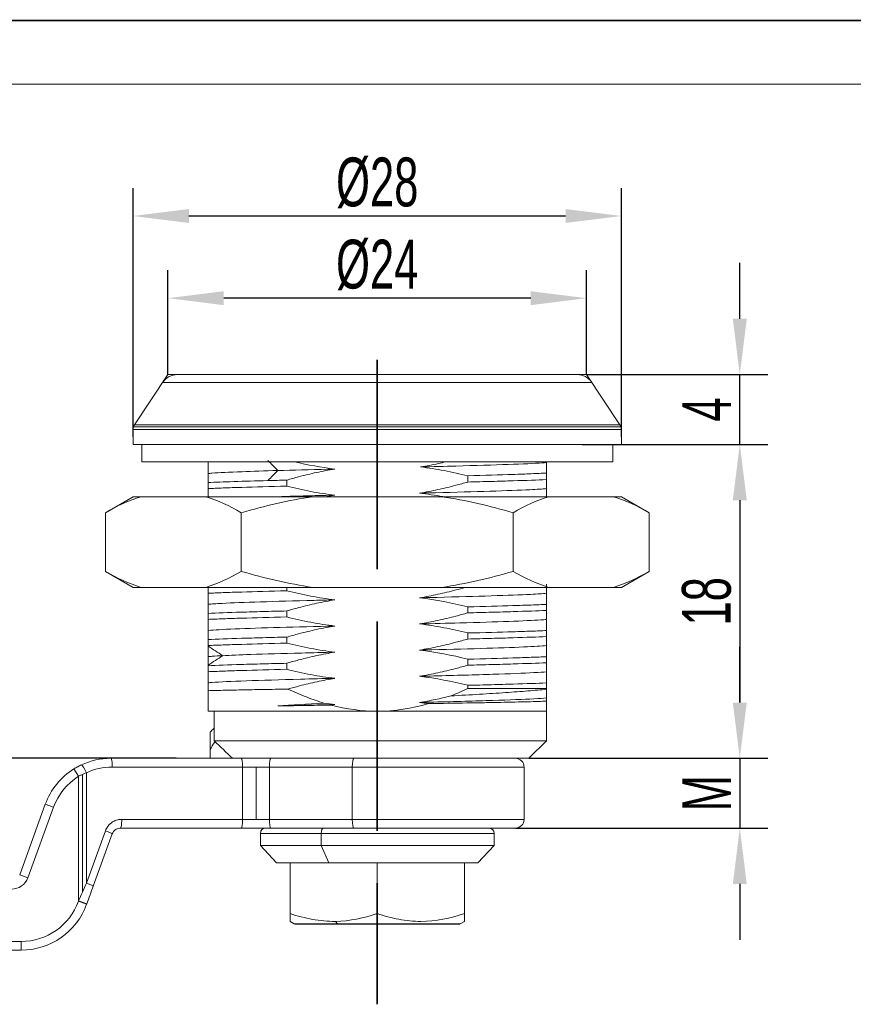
# Model space of a CAD drawing. Header units: inches. Extents: x 84745 to 84962, y 78106 to 78260.
# Tile 3 of 5: x 84800 to 84848, y 78203 to 78260. Entities that reach past the tile are written whole.
import ezdxf

# ---------------------------------------------------------------- set-up
doc = ezdxf.new("R2010")
doc.units = ezdxf.units.IN
doc.linetypes.add('ACAD_ISO02W100', pattern=[15, 12, -3])
for name, color, linetype, lineweight in [('1', 7, 'Continuous', 18), ('实线层', 7, 'Continuous', 25), ('尺寸线层', 3, 'Continuous', 18), ('粗实线层', 7, 'Continuous', 35)]:
    doc.layers.add(name, color=color, linetype=linetype, lineweight=lineweight)
doc.styles.add('标准', font='txt', dxfattribs={"width": 0.667})
doc.dimstyles.new('标准', dxfattribs={"dimscale": 0.8, "dimtxt": 3.5, "dimasz": 4, "dimexe": 2, "dimexo": 0, "dimtad": 1, "dimdec": 1, "dimdsep": 46, "dimtxsty": '标准', "dimblk": '_CAXARROW', "dimcen": 0, "dimdle": 8, "dimazin": 2, "dimtfac": 0.707107, "dimtmove": 0, "dimatfit": 3, "dimfxl": 1, "dimtolj": 1, "dimarcsym": 1})

# ---------------------------------------------------------------- blocks, each defined once
blk = doc.blocks.new('_CAXARROW')
blk.add_hatch(color=0).paths.add_polyline_path([(0, 0), (-1, 0.125), (-1, -0.125)], flags=0)
blk = doc.blocks.new('*D15')
at = {"layer": 'Defpoints', "color": 0, "transparency": 16777216}
for p in [(84834.988, 78248.616), (84806.988, 78235.949), (84834.988, 78235.949)]:
    blk.add_point(p, dxfattribs=at)
at = {"layer": '尺寸线层', "color": 0, "linetype": 'Continuous', "lineweight": -2, "transparency": 16777216}
for p, q in [((84806.988, 78235.949), (84806.988, 78250.216)), ((84834.988, 78235.949), (84834.988, 78250.216)), ((84810.188, 78248.616), (84831.788, 78248.616))]:
    blk.add_line(p, q, dxfattribs=at)
at = {"layer": '尺寸线层', "color": 0, "lineweight": -2, "transparency": 16777216, "xscale": 3.2, "yscale": 3.2, "zscale": 3.2, "rotation": 180}
blk.add_blockref('_CAXARROW', (84806.988, 78248.616), dxfattribs=at)
at = {"layer": '尺寸线层', "color": 0, "lineweight": -2, "transparency": 16777216, "xscale": 3.2, "yscale": 3.2, "zscale": 3.2}
blk.add_blockref('_CAXARROW', (84834.988, 78248.616), dxfattribs=at)
at = {"layer": '尺寸线层', "color": 0, "transparency": 16777216, "insert": (84820.988, 78250.516), "char_height": 2.8, "width": 8.83928, "attachment_point": 5, "style": '标准'}
blk.add_mtext('\\A1;%%C28', dxfattribs=at)
blk = doc.blocks.new('*D16')
at = {"layer": 'Defpoints', "color": 0, "transparency": 16777216}
for p in [(84808.988, 78243.905), (84808.988, 78239.525), (84832.988, 78239.525)]:
    blk.add_point(p, dxfattribs=at)
at = {"layer": '尺寸线层', "color": 0, "linetype": 'Continuous', "lineweight": -2, "transparency": 16777216}
for p, q in [((84808.988, 78239.525), (84808.988, 78245.505)), ((84832.988, 78239.525), (84832.988, 78245.505)), ((84829.788, 78243.905), (84812.188, 78243.905))]:
    blk.add_line(p, q, dxfattribs=at)
at = {"layer": '尺寸线层', "color": 0, "lineweight": -2, "transparency": 16777216, "xscale": 3.2, "yscale": 3.2, "zscale": 3.2, "rotation": 180}
blk.add_blockref('_CAXARROW', (84808.988, 78243.905), dxfattribs=at)
at = {"layer": '尺寸线层', "color": 0, "lineweight": -2, "transparency": 16777216, "xscale": 3.2, "yscale": 3.2, "zscale": 3.2}
blk.add_blockref('_CAXARROW', (84832.988, 78243.905), dxfattribs=at)
at = {"layer": '尺寸线层', "color": 0, "transparency": 16777216, "insert": (84820.988, 78245.805), "char_height": 2.8, "width": 8.96448, "attachment_point": 5, "style": '标准'}
blk.add_mtext('\\A1;%%C24', dxfattribs=at)
blk = doc.blocks.new('*D17')
at = {"color": 0, "linetype": 'Continuous', "lineweight": -2, "transparency": 16777216}
for p, q in [((84832.732, 78235.525), (84843.377, 78235.525)), ((84841.777, 78232.325), (84841.777, 78220.725)), ((84829.688, 78217.525), (84843.377, 78217.525))]:
    blk.add_line(p, q, dxfattribs=at)
at = {"layer": 'Defpoints', "color": 0, "transparency": 16777216}
for p in [(84832.732, 78235.525), (84829.688, 78217.525), (84841.777, 78217.525)]:
    blk.add_point(p, dxfattribs=at)
at = {"color": 0, "lineweight": -2, "transparency": 16777216, "xscale": 3.2, "yscale": 3.2, "zscale": 3.2}
for p, rotation in [((84841.777, 78235.525), 90), ((84841.777, 78217.525), 270)]:
    blk.add_blockref('_CAXARROW', p, dxfattribs=dict(at, rotation=rotation))
at = {"color": 0, "transparency": 16777216, "insert": (84839.877, 78226.525), "char_height": 2.8, "width": 5.6, "attachment_point": 5, "rotation": 90, "style": '标准'}
blk.add_mtext('\\A1;18', dxfattribs=at)
blk = doc.blocks.new('*D13')
at = {"color": 0, "linetype": 'Continuous', "lineweight": -2, "transparency": 16777216}
for p, q in [((84796.477, 78220.725), (84796.477, 78223.925)), ((84809.452, 78217.525), (84794.877, 78217.525)), ((84796.477, 78217.525), (84796.477, 78210.525)), ((84799.121, 78210.525), (84794.877, 78210.525)), ((84796.477, 78207.325), (84796.477, 78204.125))]:
    blk.add_line(p, q, dxfattribs=at)
at = {"layer": 'Defpoints', "color": 0, "transparency": 16777216}
for p in [(84809.452, 78217.525), (84796.477, 78210.525), (84799.121, 78210.525)]:
    blk.add_point(p, dxfattribs=at)
at = {"color": 0, "lineweight": -2, "transparency": 16777216, "xscale": 3.2, "yscale": 3.2, "zscale": 3.2}
for p, rotation in [((84796.477, 78217.525), 270), ((84796.477, 78210.525), 90)]:
    blk.add_blockref('_CAXARROW', p, dxfattribs=dict(at, rotation=rotation))
at = {"color": 0, "transparency": 16777216, "insert": (84794.577, 78214.025), "char_height": 2.8, "width": 5.47486, "attachment_point": 5, "rotation": 90, "style": '标准'}
blk.add_mtext('\\A1;BH', dxfattribs=at)
blk = doc.blocks.new('*D14')
at = {"color": 0, "linetype": 'Continuous', "lineweight": -2, "transparency": 16777216}
for p, q in [((84841.777, 78220.725), (84841.777, 78223.925)), ((84829.688, 78217.525), (84843.377, 78217.525)), ((84841.777, 78217.525), (84841.777, 78213.525)), ((84828.913, 78213.525), (84843.377, 78213.525)), ((84841.777, 78210.325), (84841.777, 78207.125))]:
    blk.add_line(p, q, dxfattribs=at)
at = {"layer": 'Defpoints', "color": 0, "transparency": 16777216}
for p in [(84829.688, 78217.525), (84828.913, 78213.525), (84841.777, 78213.525)]:
    blk.add_point(p, dxfattribs=at)
at = {"color": 0, "lineweight": -2, "transparency": 16777216, "xscale": 3.2, "yscale": 3.2, "zscale": 3.2}
for p, rotation in [((84841.777, 78217.525), 270), ((84841.777, 78213.525), 90)]:
    blk.add_blockref('_CAXARROW', p, dxfattribs=dict(at, rotation=rotation))
at = {"color": 0, "transparency": 16777216, "insert": (84839.877, 78215.525), "char_height": 2.8, "width": 5.47486, "attachment_point": 5, "rotation": 90, "style": '标准'}
blk.add_mtext('\\A1;M', dxfattribs=at)
blk = doc.blocks.new('*D9')
at = {"color": 0, "linetype": 'Continuous', "lineweight": -2, "transparency": 16777216}
for p, q in [((84841.777, 78242.725), (84841.777, 78245.925)), ((84832.988, 78239.525), (84843.377, 78239.525)), ((84841.777, 78235.525), (84841.777, 78239.525)), ((84834.988, 78235.525), (84843.377, 78235.525)), ((84841.777, 78232.325), (84841.777, 78229.125))]:
    blk.add_line(p, q, dxfattribs=at)
at = {"layer": 'Defpoints', "color": 0, "transparency": 16777216}
for p in [(84832.988, 78239.525), (84841.777, 78239.525), (84834.988, 78235.525)]:
    blk.add_point(p, dxfattribs=at)
at = {"color": 0, "lineweight": -2, "transparency": 16777216, "xscale": 3.2, "yscale": 3.2, "zscale": 3.2}
for p, rotation in [((84841.777, 78239.525), 270), ((84841.777, 78235.525), 90)]:
    blk.add_blockref('_CAXARROW', p, dxfattribs=dict(at, rotation=rotation))
at = {"color": 0, "transparency": 16777216, "insert": (84839.877, 78237.525), "char_height": 2.8, "width": 5.53743, "attachment_point": 5, "rotation": 90, "style": '标准'}
blk.add_mtext('\\A1;4', dxfattribs=at)

msp = doc.modelspace()

# ---------------------------------------------------------------- linework, layer by layer
at = {"color": 7, "linetype": 'Continuous', "lineweight": 13}
msp.add_lwpolyline([(84744.76, 78259.823, 0.095, 0.095, 0), (84961.872, 78259.823, 0.095, 0.095, 0)], format="xyseb", dxfattribs=at)
at = {"layer": '1', "linetype": 'Continuous'}
for p, q in [((84808.988, 78239.525), (84807.072, 78236.651)), ((84808.988, 78239.525), (84832.988, 78239.525)), ((84832.988, 78239.525), (84834.904, 78236.651)), ((84806.988, 78236.374), (84806.988, 78235.525)), ((84834.988, 78236.374), (84834.988, 78235.525)), ((84834.988, 78235.525), (84806.988, 78235.525)), ((84807.488, 78235.525), (84807.488, 78234.525)), ((84834.488, 78235.525), (84834.488, 78234.525)), ((84834.488, 78234.525), (84807.488, 78234.525)), ((84811.288, 78234.525), (84811.288, 78234.49)), ((84811.288, 78234.49), (84811.288, 78233.854)), ((84830.688, 78234.48), (84830.688, 78233.88)), ((84811.288, 78233.854), (84811.288, 78233.335)), ((84815.801, 78233.476), (84815.801, 78233.13)), ((84826.176, 78233.722), (84826.176, 78233.365)), ((84830.688, 78233.88), (84830.688, 78233.505)), ((84830.688, 78233.505), (84830.688, 78232.987)), ((84811.288, 78233.335), (84811.288, 78232.99)), ((84811.288, 78232.99), (84811.288, 78232.518)), ((84830.688, 78232.986), (84830.688, 78232.537)), ((84806.988, 78232.525), (84805.4, 78231.608)), ((84806.988, 78232.525), (84807.443, 78232.525)), ((84811.151, 78232.525), (84807.443, 78232.525)), ((84811.151, 78232.525), (84817.28, 78232.525)), ((84824.696, 78232.525), (84817.28, 78232.525)), ((84824.696, 78232.525), (84830.826, 78232.525)), ((84834.534, 78232.525), (84830.826, 78232.525)), ((84834.988, 78232.525), (84834.534, 78232.525)), ((84836.577, 78231.608), (84834.988, 78232.525)), ((84805.4, 78231.608), (84805.4, 78228.242)), ((84813.194, 78231.608), (84813.194, 78228.242)), ((84828.783, 78231.608), (84828.783, 78228.242)), ((84836.577, 78231.608), (84836.577, 78228.242)), ((84805.4, 78228.242), (84806.988, 78227.325)), ((84834.988, 78227.325), (84836.577, 78228.242)), ((84807.443, 78227.325), (84806.988, 78227.325)), ((84811.151, 78227.325), (84807.443, 78227.325)), ((84811.151, 78227.325), (84817.28, 78227.325)), ((84811.288, 78227.325), (84811.288, 78226.99)), ((84815.801, 78227.325), (84815.801, 78227.13)), ((84824.696, 78227.325), (84817.28, 78227.325)), ((84824.696, 78227.325), (84830.826, 78227.325)), ((84830.688, 78227.505), (84830.688, 78226.987)), ((84834.534, 78227.325), (84830.826, 78227.325)), ((84834.534, 78227.325), (84834.988, 78227.325)), ((84811.288, 78226.99), (84811.288, 78226.354)), ((84830.688, 78226.986), (84830.688, 78226.35)), ((84811.288, 78226.353), (84811.288, 78225.835)), ((84826.176, 78226.21), (84826.176, 78225.865)), ((84830.688, 78226.35), (84830.688, 78226.005)), ((84811.288, 78225.835), (84811.288, 78225.49)), ((84811.288, 78225.49), (84811.288, 78224.854)), ((84815.801, 78225.975), (84815.801, 78225.63)), ((84830.688, 78226.005), (84830.688, 78225.487)), ((84830.688, 78225.486), (84830.688, 78224.85)), ((84811.288, 78224.854), (84811.288, 78224.335)), ((84811.288, 78224.335), (84811.288, 78223.99)), ((84815.801, 78224.475), (84815.801, 78224.13)), ((84826.176, 78224.71), (84826.176, 78224.365)), ((84830.688, 78224.85), (84830.688, 78224.505)), ((84830.688, 78224.505), (84830.688, 78223.986)), ((84811.288, 78223.988), (84811.288, 78223.957)), ((84811.288, 78223.91), (84811.288, 78223.354)), ((84830.688, 78223.986), (84830.688, 78223.35)), ((84811.288, 78223.353), (84811.288, 78222.912)), ((84826.176, 78223.21), (84826.176, 78222.865)), ((84830.688, 78223.35), (84830.688, 78223.005)), ((84811.288, 78222.863), (84811.288, 78222.836)), ((84811.288, 78222.835), (84811.288, 78222.49)), ((84815.801, 78222.975), (84815.801, 78222.63)), ((84830.688, 78223.005), (84830.688, 78222.487)), ((84811.288, 78222.49), (84811.288, 78221.854)), ((84830.688, 78222.486), (84830.688, 78221.85)), ((84811.288, 78221.853), (84811.288, 78221.401)), ((84826.176, 78221.71), (84826.176, 78221.525)), ((84826.176, 78221.525), (84830.688, 78221.525)), ((84830.688, 78221.85), (84830.688, 78221.525)), ((84830.688, 78221.525), (84830.688, 78221.482)), ((84811.288, 78221.401), (84811.288, 78220.225)), ((84830.688, 78221.482), (84830.688, 78220.987)), ((84830.688, 78220.986), (84830.688, 78220.803)), ((84830.688, 78220.804), (84830.688, 78220.225)), ((84811.643, 78220.225), (84811.288, 78220.225)), ((84811.643, 78220.225), (84811.643, 78218.525)), ((84811.643, 78220.225), (84820.988, 78220.225)), ((84820.988, 78220.225), (84830.688, 78220.225)), ((84830.688, 78218.483), (84830.688, 78220.225)), ((84811.413, 78219.025), (84811.413, 78218.025)), ((84829.688, 78217.525), (84830.688, 78218.525)), ((84811.413, 78217.525), (84811.413, 78218.025)), ((84813.19, 78217.525), (84805.714, 78217.525)), ((84814.887, 78217.525), (84813.19, 78217.525)), ((84816.208, 78217.525), (84814.887, 78217.525)), ((84829.688, 78217.525), (84814.887, 78217.525)), ((84829.413, 78214.025), (84829.413, 78217.025)), ((84803.861, 78216.495), (84803.597, 78216.919)), ((84800.485, 78210.854), (84801.955, 78214.893)), ((84804.704, 78210.202), (84805.793, 78213.196)), ((84806.263, 78213.525), (84813.19, 78213.525)), ((84813.19, 78213.525), (84814.887, 78213.525)), ((84814.288, 78213.225), (84814.288, 78212.525)), ((84814.887, 78213.525), (84819.638, 78213.525)), ((84819.638, 78213.525), (84828.913, 78213.525)), ((84827.688, 78212.525), (84827.688, 78213.225)), ((84814.288, 78212.525), (84815.215, 78211.525)), ((84814.288, 78212.525), (84817.776, 78212.525)), ((84827.688, 78212.525), (84817.776, 78212.525)), ((84826.762, 78211.525), (84827.688, 78212.525)), ((84815.988, 78211.525), (84815.215, 78211.525)), ((84815.988, 78208.625), (84815.988, 78211.525)), ((84818.22, 78211.525), (84815.988, 78211.525)), ((84820.988, 78211.525), (84818.22, 78211.525)), ((84820.988, 78208.625), (84820.988, 78211.525)), ((84825.988, 78211.525), (84820.988, 78211.525)), ((84825.988, 78208.625), (84825.988, 78211.525)), ((84826.762, 78211.525), (84825.988, 78211.525)), ((84804.332, 78209.182), (84803.862, 78209.353)), ((84804.331, 78209.178), (84804.323, 78209.157)), ((84815.988, 78208.625), (84815.988, 78208.179)), ((84825.988, 78208.625), (84825.988, 78208.178)), ((84815.988, 78208.179), (84816.231, 78208.039)), ((84816.281, 78208.025), (84818.731, 78208.025)), ((84825.696, 78208.025), (84818.731, 78208.025)), ((84825.746, 78208.039), (84825.988, 78208.179)), ((84800.565, 78206.525), (84799.121, 78206.525))]:
    msp.add_line(p, q, dxfattribs=at)
at = {"layer": '1', "linetype": 'Continuous', "lineweight": 5}
for p, q in [((84808.692, 78239.08), (84833.285, 78239.08)), ((84834.988, 78236.374), (84806.988, 78236.374)), ((84834.965, 78236.525), (84807.012, 78236.525)), ((84834.904, 78236.651), (84807.072, 78236.651)), ((84813.265, 78217.025), (84805.789, 78217.025)), ((84813.265, 78214.025), (84813.265, 78217.025)), ((84814.807, 78217.025), (84813.265, 78217.025)), ((84814.037, 78217.025), (84814.037, 78214.025)), ((84814.807, 78217.025), (84814.807, 78214.025)), ((84819.559, 78217.025), (84814.807, 78217.025)), ((84819.559, 78214.025), (84819.559, 78217.025)), ((84829.413, 78217.025), (84819.559, 78217.025)), ((84803.861, 78209.349), (84803.861, 78216.495)), ((84804.086, 78216.604), (84804.086, 78209.864)), ((84804.308, 78216.697), (84804.308, 78210.373)), ((84802.425, 78214.722), (84801.955, 78214.893)), ((84800.955, 78210.683), (84802.425, 78214.722)), ((84806.338, 78214.025), (84813.265, 78214.025)), ((84813.265, 78214.025), (84814.807, 78214.025)), ((84814.807, 78214.025), (84819.559, 78214.025)), ((84819.559, 78214.025), (84829.413, 78214.025)), ((84805.398, 78213.367), (84804.308, 78210.373)), ((84817.776, 78213.225), (84814.288, 78213.225)), ((84817.776, 78213.225), (84827.688, 78213.225)), ((84817.776, 78212.525), (84817.776, 78213.225)), ((84817.776, 78212.525), (84818.22, 78211.525)), ((84800.485, 78210.854), (84800.955, 78210.683)), ((84803.861, 78209.349), (84803.854, 78209.328)), ((84803.854, 78209.328), (84804.323, 78209.157)), ((84816.231, 78208.039), (84818.708, 78208.039)), ((84818.591, 78208.179), (84818.708, 78208.039)), ((84825.746, 78208.039), (84818.708, 78208.039)), ((84799.121, 78207.025), (84800.565, 78207.025)), ((84800.565, 78206.525), (84800.565, 78207.025))]:
    msp.add_line(p, q, dxfattribs=at)
at = {"layer": '1', "linetype": 'Continuous'}
for centre, radius, start, end in [((84809.524, 78238.525), 1, 90, 146.3099), ((84832.453, 78238.525), 1, 33.6901, 90), ((84807.488, 78236.374), 0.5, 146.3099, 180), ((84834.488, 78236.374), 0.5, 0, 33.6901), ((84828.913, 78217.025), 0.5, 0, 90), ((84805.714, 78213.525), 4, 121.9648, 160), ((84828.913, 78214.025), 0.5, 270, 0), ((84814.588, 78213.225), 0.3, 90, 180), ((84827.388, 78213.225), 0.3, 0, 90), ((84800.565, 78210.525), 4, 270, 340), ((84816.281, 78208.125), 0.1, 240, 270), ((84825.696, 78208.125), 0.1, 270, 300)]:
    msp.add_arc(centre, radius, start, end, dxfattribs=at)
at = {"layer": '1', "linetype": 'Continuous', "lineweight": 5}
for centre, radius, start, end in [((84805.714, 78213.525), 3.5, 121.9635, 160), ((84800.015, 78211.025), 1, 270, 340), ((84800.565, 78210.525), 3.5, 270.0006, 340)]:
    msp.add_arc(centre, radius, start, end, dxfattribs=at)
at = {"layer": '1', "linetype": 'Continuous'}
for centre, major_axis, ratio, start_param, end_param in [((84805.788, 78213.451), (0, -3.574), 0.988828, 3.141547, 3.573677), ((84805.324, 78213.367), (0.47, -0.171), 0.05149, 0, 1.430261), ((84804.234, 78210.373), (-0.47, 0.171), 0.051406, 3.141594, 4.571858), ((84804.336, 78209.18), (-7.225, -19.852), 0.000201, 4.660961, 4.712557)]:
    msp.add_ellipse(centre, major_axis=major_axis, ratio=ratio, start_param=start_param, end_param=end_param, dxfattribs=at)
at = {"layer": '1', "linetype": 'Continuous', "lineweight": 5}
for centre, major_axis, ratio, start_param, end_param in [((84813.19, 78217.025), (0, -0.5), 0.149063, 1.570798, 3.141593), ((84814.887, 78217.025), (0, 0.5), 0.159356, 0, 1.570796), ((84819.638, 78217.025), (0, -0.5), 0.159356, 3.141593, 4.712389), ((84813.19, 78214.025), (0, -0.5), 0.149063, 0, 1.570796), ((84814.887, 78214.025), (0, 0.5), 0.159356, 1.570796, 3.141593), ((84819.638, 78214.025), (0, -0.5), 0.159356, 4.712389, 6.283185), ((84817.92, 78213.225), (0, 0.3), 0.479426, 0, 1.570796), ((84818.731, 78208.125), (0, -0.1), 0.479426, 5.759587, 6.283185)]:
    msp.add_ellipse(centre, major_axis=major_axis, ratio=ratio, start_param=start_param, end_param=end_param, dxfattribs=at)
for points in [[(84815.286, 78234.025), (84815.096, 78234.218), (84814.906, 78234.41), (84814.716, 78234.603)], [(84814.716, 78233.448), (84814.906, 78233.64), (84815.096, 78233.833), (84815.286, 78234.025)], [(84812.128, 78223.41), (84811.848, 78223.593), (84811.568, 78223.775), (84811.289, 78223.957)], [(84811.289, 78222.863), (84811.568, 78223.045), (84811.848, 78223.228), (84812.128, 78223.41)], [(84804.308, 78216.697), (84804.187, 78216.962), (84804.07, 78217.152), (84804.026, 78217.151)], [(84804.308, 78210.373), (84804.16, 78210.032), (84804.01, 78209.691), (84803.861, 78209.349)]]:
    msp.add_open_spline(points, degree=3, dxfattribs=at)
at = {"layer": '1', "linetype": 'Continuous'}
for points in [[(84818.548, 78234.111), (84817.769, 78234.203), (84816.997, 78234.346), (84816.234, 78234.525)], [(84815.801, 78233.475), (84815.427, 78233.466), (84815.065, 78233.457), (84814.716, 78233.448)], [(84805.4, 78231.608), (84806.072, 78231.996), (84806.751, 78232.314), (84807.443, 78232.525)], [(84811.151, 78232.525), (84811.843, 78232.314), (84812.522, 78231.996), (84813.194, 78231.608)], [(84813.194, 78231.608), (84814.538, 78231.996), (84815.897, 78232.314), (84817.28, 78232.525)], [(84818.114, 78232.534), (84818.262, 78232.561), (84818.409, 78232.587), (84818.557, 78232.611)], [(84823.419, 78232.728), (84823.864, 78232.677), (84824.305, 78232.608), (84824.745, 78232.526)], [(84824.696, 78232.525), (84826.08, 78232.314), (84827.439, 78231.996), (84828.783, 78231.608)], [(84828.783, 78231.608), (84829.454, 78231.996), (84830.134, 78232.314), (84830.826, 78232.525)], [(84834.534, 78232.525), (84835.225, 78232.314), (84835.905, 78231.996), (84836.577, 78231.608)], [(84805.4, 78228.242), (84806.072, 78227.854), (84806.751, 78227.537), (84807.443, 78227.325)], [(84811.151, 78227.325), (84811.843, 78227.537), (84812.522, 78227.854), (84813.194, 78228.242)], [(84813.194, 78228.242), (84814.538, 78227.854), (84815.897, 78227.537), (84817.28, 78227.325)], [(84824.696, 78227.325), (84826.08, 78227.537), (84827.439, 78227.854), (84828.783, 78228.242)], [(84828.783, 78228.242), (84829.454, 78227.854), (84830.134, 78227.537), (84830.826, 78227.325)], [(84834.534, 78227.325), (84835.225, 78227.537), (84835.905, 78227.854), (84836.577, 78228.242)], [(84823.419, 78226.728), (84824.349, 78226.62), (84825.269, 78226.439), (84826.176, 78226.21)], [(84823.419, 78223.729), (84824.349, 78223.62), (84825.269, 78223.439), (84826.176, 78223.21)], [(84823.419, 78222.228), (84824.349, 78222.12), (84825.269, 78221.939), (84826.176, 78221.71)], [(84825.198, 78221.099), (84825.357, 78221.163), (84825.679, 78221.297), (84826.009, 78221.447), (84826.176, 78221.525)], [(84815.866, 78221.494), (84816.229, 78221.325), (84816.936, 78221.023), (84817.606, 78220.793), (84817.931, 78220.695)], [(84815.286, 78220.525), (84816.08, 78220.582), (84816.974, 78220.639), (84817.931, 78220.695)], [(84818.557, 78220.612), (84818.348, 78220.636), (84818.14, 78220.664), (84817.932, 78220.696)], [(84818.353, 78220.576), (84818.421, 78220.588), (84818.489, 78220.6), (84818.557, 78220.611)], [(84818.353, 78220.577), (84819.217, 78220.35), (84820.094, 78220.225), (84820.988, 78220.225)], [(84820.988, 78220.225), (84821.991, 78220.225), (84822.97, 78220.383), (84823.931, 78220.662)], [(84823.419, 78220.728), (84823.59, 78220.709), (84823.761, 78220.686), (84823.931, 78220.662)], [(84811.612, 78219.233), (84811.538, 78219.171), (84811.471, 78219.102), (84811.413, 78219.025)], [(84812.686, 78217.525), (84812.338, 78217.858), (84811.99, 78218.191), (84811.643, 78218.525)], [(84805.714, 78217.525), (84805.132, 78217.525), (84804.551, 78217.396), (84804.022, 78217.15)], [(84804.022, 78217.15), (84804.024, 78217.15), (84804.025, 78217.151), (84804.026, 78217.151)], [(84804.308, 78216.697), (84804.259, 78216.677), (84804.159, 78216.637), (84804.01, 78216.57), (84803.911, 78216.52), (84803.861, 78216.495)], [(84820.988, 78208.625), (84820.205, 78208.364), (84819.409, 78208.192), (84818.591, 78208.179)]]:
    msp.add_open_spline(points, degree=3, dxfattribs=at)
for points, knots in [([(84824.909, 78234.519), (84824.771, 78234.487), (84824.634, 78234.455), (84824.156, 78234.352), (84823.814, 78234.287), (84823.471, 78234.23)], [0, 0, 0, 0, 0.423319, 0.423319, 1.466472, 1.466472, 1.466472, 1.466472]), ([(84811.289, 78233.854), (84811.353, 78233.86), (84811.766, 78233.895), (84812.945, 78233.952), (84814.526, 78234.003), (84815.287, 78234.025)], [0, 0, 0, 0, 0.441806, 2.45414, 4.002054, 4.002054, 4.002054, 4.002054]), ([(84815.286, 78234.025), (84816.16, 78234.051), (84817.256, 78234.079), (84818.414, 78234.108), (84818.548, 78234.111)], [0, 0, 0, 0, 2.887561, 3.26295, 3.26295, 3.26295, 3.26295]), ([(84815.801, 78233.475), (84816.026, 78233.541), (84816.252, 78233.604), (84816.82, 78233.754), (84817.163, 78233.837), (84817.853, 78233.987), (84818.2, 78234.054), (84818.548, 78234.111)], [0, 0, 0, 0, 0.703877, 0.703877, 1.761573, 1.761573, 2.821609, 2.821609, 2.821609, 2.821609]), ([(84823.471, 78234.23), (84824.172, 78234.247), (84826.042, 78234.294), (84828.671, 78234.372), (84830.141, 78234.438), (84830.616, 78234.474), (84830.688, 78234.48)], [0, 0, 0, 0, 1.489489, 4.08636, 6.683231, 7.22191, 7.22191, 7.22191, 7.22191]), ([(84823.471, 78234.23), (84823.926, 78234.176), (84824.379, 78234.105), (84825.055, 78233.977), (84825.28, 78233.931), (84825.729, 78233.831), (84825.953, 78233.778), (84826.176, 78233.722)], [0, 0, 0, 0, 1.37408, 1.37408, 2.063567, 2.063567, 2.75367, 2.75367, 2.75367, 2.75367]), ([(84814.716, 78233.448), (84814.001, 78233.429), (84813.353, 78233.41), (84812.194, 78233.373), (84811.699, 78233.353), (84811.288, 78233.335)], [0, 0, 0, 0, 1.714877, 1.714877, 3.429754, 3.429754, 3.429754, 3.429754]), ([(84826.176, 78233.365), (84825.95, 78233.299), (84825.723, 78233.236), (84825.153, 78233.086), (84824.81, 78233.002), (84824.118, 78232.853), (84823.769, 78232.786), (84823.419, 78232.729)], [0, 0, 0, 0, 0.706068, 0.706068, 1.767098, 1.767098, 2.830526, 2.830526, 2.830526, 2.830526]), ([(84830.688, 78233.88), (84830.432, 78233.866), (84830.142, 78233.853), (84829.498, 78233.826), (84829.14, 78233.813), (84827.995, 78233.773), (84827.135, 78233.748), (84826.176, 78233.722)], [0, 0, 0, 0, 1.128841, 1.128841, 2.257683, 2.257683, 4.515366, 4.515366, 4.515366, 4.515366]), ([(84826.176, 78233.365), (84826.656, 78233.377), (84827.112, 78233.388), (84827.98, 78233.412), (84828.394, 78233.423), (84829.536, 78233.459), (84830.175, 78233.481), (84830.688, 78233.505)], [0, 0, 0, 0, 1.128691, 1.128691, 2.257382, 2.257382, 4.514765, 4.514765, 4.514765, 4.514765]), ([(84811.288, 78232.99), (84811.545, 78233.002), (84811.835, 78233.013), (84812.479, 78233.037), (84812.837, 78233.049), (84813.981, 78233.083), (84814.842, 78233.107), (84815.801, 78233.13)], [0, 0, 0, 0, 1.128694, 1.128694, 2.257387, 2.257387, 4.514775, 4.514775, 4.514775, 4.514775]), ([(84818.557, 78232.612), (84818.094, 78232.666), (84817.632, 78232.738), (84816.944, 78232.869), (84816.714, 78232.916), (84816.256, 78233.018), (84816.028, 78233.073), (84815.801, 78233.13)], [0, 0, 0, 0, 1.40041, 1.40041, 2.103251, 2.103251, 2.806744, 2.806744, 2.806744, 2.806744]), ([(84823.419, 78232.729), (84823.727, 78232.736), (84825.185, 78232.773), (84827.588, 78232.838), (84829.706, 78232.916), (84830.476, 78232.966), (84830.688, 78232.986)], [0, 0, 0, 0, 0.641127, 3.075104, 5.509082, 7.273956, 7.273956, 7.273956, 7.273956]), ([(84815.288, 78232.525), (84815.903, 78232.543), (84816.969, 78232.572), (84818.117, 78232.601), (84818.557, 78232.611)], [0, 0, 0, 0, 2.036403, 3.270832, 3.270832, 3.270832, 3.270832]), ([(84826.024, 78227.321), (84825.848, 78227.271), (84825.672, 78227.222), (84825.153, 78227.086), (84824.81, 78227.002), (84824.118, 78226.853), (84823.769, 78226.786), (84823.419, 78226.729)], [0, 0, 0, 0, 0.547998, 0.547998, 1.609024, 1.609024, 2.672448, 2.672448, 2.672448, 2.672448]), ([(84811.288, 78226.99), (84811.545, 78227.001), (84811.835, 78227.013), (84812.479, 78227.037), (84812.837, 78227.049), (84813.981, 78227.083), (84814.842, 78227.107), (84815.801, 78227.13)], [0, 0, 0, 0, 1.128694, 1.128694, 2.257388, 2.257388, 4.514775, 4.514775, 4.514775, 4.514775]), ([(84811.289, 78226.354), (84811.476, 78226.372), (84812.178, 78226.419), (84814.153, 78226.495), (84816.6, 78226.563), (84818.15, 78226.601), (84818.557, 78226.611)], [0, 0, 0, 0, 1.55802, 3.991975, 6.425931, 7.27389, 7.27389, 7.27389, 7.27389]), ([(84818.557, 78226.612), (84818.094, 78226.666), (84817.632, 78226.738), (84816.944, 78226.869), (84816.714, 78226.916), (84816.256, 78227.018), (84816.028, 78227.073), (84815.801, 78227.13)], [0, 0, 0, 0, 1.400409, 1.400409, 2.103252, 2.103252, 2.806744, 2.806744, 2.806744, 2.806744]), ([(84815.801, 78225.975), (84816.027, 78226.041), (84816.254, 78226.104), (84816.823, 78226.254), (84817.167, 78226.338), (84817.859, 78226.487), (84818.208, 78226.554), (84818.557, 78226.611)], [0, 0, 0, 0, 0.706065, 0.706065, 1.767098, 1.767098, 2.830527, 2.830527, 2.830527, 2.830527]), ([(84823.419, 78226.729), (84823.761, 78226.737), (84825.25, 78226.774), (84827.669, 78226.84), (84829.738, 78226.918), (84830.484, 78226.966), (84830.688, 78226.986)], [0, 0, 0, 0, 0.711181, 3.14515, 5.579119, 7.273931, 7.273931, 7.273931, 7.273931]), ([(84830.688, 78226.35), (84830.432, 78226.339), (84830.142, 78226.327), (84829.498, 78226.303), (84829.14, 78226.291), (84827.995, 78226.257), (84827.135, 78226.233), (84826.176, 78226.21)], [0, 0, 0, 0, 1.128694, 1.128694, 2.257388, 2.257388, 4.514775, 4.514775, 4.514775, 4.514775]), ([(84815.801, 78225.975), (84815.321, 78225.963), (84814.865, 78225.952), (84813.997, 78225.928), (84813.583, 78225.917), (84812.44, 78225.881), (84811.801, 78225.858), (84811.288, 78225.835)], [0, 0, 0, 0, 1.128691, 1.128691, 2.257382, 2.257382, 4.514765, 4.514765, 4.514765, 4.514765]), ([(84811.288, 78225.49), (84811.545, 78225.502), (84811.835, 78225.513), (84812.479, 78225.537), (84812.837, 78225.549), (84813.981, 78225.584), (84814.842, 78225.606), (84815.801, 78225.63)], [0, 0, 0, 0, 1.128692, 1.128692, 2.257383, 2.257383, 4.514766, 4.514766, 4.514766, 4.514766]), ([(84818.557, 78225.111), (84818.094, 78225.166), (84817.632, 78225.238), (84816.944, 78225.369), (84816.714, 78225.416), (84816.256, 78225.518), (84816.028, 78225.573), (84815.801, 78225.63)], [0, 0, 0, 0, 1.400435, 1.400435, 2.103264, 2.103264, 2.806733, 2.806733, 2.806733, 2.806733]), ([(84826.176, 78225.865), (84825.95, 78225.799), (84825.723, 78225.736), (84825.153, 78225.586), (84824.81, 78225.503), (84824.117, 78225.353), (84823.769, 78225.286), (84823.419, 78225.229)], [0, 0, 0, 0, 0.706074, 0.706074, 1.767118, 1.767118, 2.830518, 2.830518, 2.830518, 2.830518]), ([(84823.419, 78225.229), (84824.218, 78225.248), (84826.125, 78225.297), (84828.693, 78225.374), (84830.134, 78225.44), (84830.599, 78225.478), (84830.688, 78225.486)], [0, 0, 0, 0, 1.664777, 4.09875, 6.532723, 7.273943, 7.273943, 7.273943, 7.273943]), ([(84826.176, 78225.865), (84826.656, 78225.876), (84827.112, 78225.888), (84827.98, 78225.912), (84828.394, 78225.924), (84829.536, 78225.958), (84830.175, 78225.982), (84830.688, 78226.005)], [0, 0, 0, 0, 1.128693, 1.128693, 2.257387, 2.257387, 4.514773, 4.514773, 4.514773, 4.514773]), ([(84811.288, 78224.854), (84811.298, 78224.855), (84811.607, 78224.884), (84812.661, 78224.943), (84815.255, 78225.028), (84817.44, 78225.084), (84818.557, 78225.111)], [0, 0, 0, 0, 0.077752, 2.511796, 4.945841, 7.274153, 7.274153, 7.274153, 7.274153]), ([(84815.801, 78224.475), (84816.027, 78224.541), (84816.254, 78224.604), (84816.823, 78224.754), (84817.167, 78224.837), (84817.859, 78224.987), (84818.208, 78225.054), (84818.557, 78225.111)], [0, 0, 0, 0, 0.706084, 0.706084, 1.76712, 1.76712, 2.830517, 2.830517, 2.830517, 2.830517]), ([(84823.419, 78225.228), (84823.883, 78225.174), (84824.345, 78225.102), (84825.033, 78224.971), (84825.263, 78224.924), (84825.72, 78224.822), (84825.949, 78224.767), (84826.176, 78224.71)], [0, 0, 0, 0, 1.400439, 1.400439, 2.103262, 2.103262, 2.806735, 2.806735, 2.806735, 2.806735]), ([(84815.801, 78224.475), (84815.321, 78224.464), (84814.865, 78224.452), (84813.997, 78224.428), (84813.583, 78224.416), (84812.44, 78224.381), (84811.801, 78224.358), (84811.288, 78224.335)], [0, 0, 0, 0, 1.128693, 1.128693, 2.257386, 2.257386, 4.514771, 4.514771, 4.514771, 4.514771]), ([(84826.176, 78224.365), (84825.95, 78224.299), (84825.723, 78224.236), (84825.153, 78224.086), (84824.81, 78224.003), (84824.118, 78223.853), (84823.769, 78223.786), (84823.419, 78223.729)], [0, 0, 0, 0, 0.70608, 0.70608, 1.767111, 1.767111, 2.830521, 2.830521, 2.830521, 2.830521]), ([(84830.688, 78224.85), (84830.432, 78224.838), (84830.142, 78224.827), (84829.498, 78224.803), (84829.14, 78224.792), (84827.995, 78224.756), (84827.135, 78224.734), (84826.176, 78224.71)], [0, 0, 0, 0, 1.128691, 1.128691, 2.257382, 2.257382, 4.514765, 4.514765, 4.514765, 4.514765]), ([(84826.176, 78224.365), (84826.656, 78224.377), (84827.112, 78224.388), (84827.98, 78224.412), (84828.394, 78224.424), (84829.536, 78224.459), (84830.175, 78224.481), (84830.688, 78224.505)], [0, 0, 0, 0, 1.128692, 1.128692, 2.257384, 2.257384, 4.514769, 4.514769, 4.514769, 4.514769]), ([(84811.288, 78223.99), (84811.545, 78224.002), (84811.835, 78224.013), (84812.479, 78224.037), (84812.837, 78224.048), (84813.981, 78224.084), (84814.842, 78224.107), (84815.801, 78224.13)], [0, 0, 0, 0, 1.128692, 1.128692, 2.257384, 2.257384, 4.514768, 4.514768, 4.514768, 4.514768]), ([(84818.557, 78223.612), (84818.094, 78223.666), (84817.632, 78223.738), (84816.944, 78223.869), (84816.714, 78223.916), (84816.256, 78224.018), (84816.028, 78224.073), (84815.801, 78224.13)], [0, 0, 0, 0, 1.400427, 1.400427, 2.103255, 2.103255, 2.80674, 2.80674, 2.80674, 2.80674]), ([(84823.419, 78223.729), (84823.508, 78223.731), (84824.76, 78223.762), (84827.044, 78223.821), (84829.49, 78223.905), (84830.421, 78223.96), (84830.688, 78223.986)], [0, 0, 0, 0, 0.184514, 2.618548, 5.052582, 7.274122, 7.274122, 7.274122, 7.274122]), ([(84811.289, 78223.354), (84811.358, 78223.36), (84811.582, 78223.379), (84811.895, 78223.398), (84812.128, 78223.41)], [0, 0, 0, 0, 0.3039737, 0.8415806, 0.8415806, 0.8415806, 0.8415806]), ([(84812.128, 78223.41), (84812.558, 78223.432), (84813.808, 78223.483), (84816.116, 78223.55), (84817.898, 78223.595), (84818.557, 78223.611)], [0, 0, 0, 0, 2.120054, 4.876186, 6.432709, 6.432709, 6.432709, 6.432709]), ([(84815.801, 78222.975), (84816.027, 78223.041), (84816.254, 78223.104), (84816.823, 78223.254), (84817.167, 78223.337), (84817.859, 78223.487), (84818.208, 78223.554), (84818.557, 78223.611)], [0, 0, 0, 0, 0.706065, 0.706065, 1.76711, 1.76711, 2.830522, 2.830522, 2.830522, 2.830522]), ([(84830.688, 78223.35), (84830.432, 78223.339), (84830.142, 78223.327), (84829.498, 78223.303), (84829.14, 78223.291), (84827.995, 78223.256), (84827.135, 78223.233), (84826.176, 78223.21)], [0, 0, 0, 0, 1.128693, 1.128693, 2.257385, 2.257385, 4.51477, 4.51477, 4.51477, 4.51477]), ([(84815.801, 78222.975), (84815.321, 78222.963), (84814.865, 78222.952), (84813.997, 78222.928), (84813.583, 78222.917), (84812.44, 78222.882), (84811.801, 78222.858), (84811.288, 78222.835)], [0, 0, 0, 0, 1.128693, 1.128693, 2.257386, 2.257386, 4.514771, 4.514771, 4.514771, 4.514771]), ([(84811.288, 78222.49), (84811.545, 78222.502), (84811.835, 78222.513), (84812.479, 78222.537), (84812.836, 78222.548), (84813.981, 78222.584), (84814.842, 78222.607), (84815.801, 78222.63)], [0, 0, 0, 0, 1.128691, 1.128691, 2.257381, 2.257381, 4.514762, 4.514762, 4.514762, 4.514762]), ([(84818.557, 78222.112), (84818.094, 78222.166), (84817.632, 78222.238), (84816.944, 78222.369), (84816.714, 78222.416), (84816.256, 78222.518), (84816.028, 78222.573), (84815.801, 78222.63)], [0, 0, 0, 0, 1.400423, 1.400423, 2.10325, 2.10325, 2.806733, 2.806733, 2.806733, 2.806733]), ([(84826.176, 78222.865), (84825.95, 78222.799), (84825.723, 78222.736), (84825.153, 78222.586), (84824.81, 78222.502), (84824.118, 78222.353), (84823.769, 78222.286), (84823.419, 78222.229)], [0, 0, 0, 0, 0.706066, 0.706066, 1.767092, 1.767092, 2.830522, 2.830522, 2.830522, 2.830522]), ([(84826.176, 78222.865), (84826.656, 78222.877), (84827.112, 78222.888), (84827.98, 78222.912), (84828.394, 78222.923), (84829.536, 78222.959), (84830.175, 78222.982), (84830.688, 78223.005)], [0, 0, 0, 0, 1.128691, 1.128691, 2.257382, 2.257382, 4.514764, 4.514764, 4.514764, 4.514764]), ([(84811.289, 78221.854), (84811.357, 78221.86), (84811.809, 78221.898), (84813.295, 78221.968), (84815.984, 78222.047), (84817.88, 78222.095), (84818.557, 78222.111)], [0, 0, 0, 0, 0.570916, 3.216921, 5.862926, 7.274042, 7.274042, 7.274042, 7.274042]), ([(84815.866, 78221.494), (84816.087, 78221.558), (84816.309, 78221.619), (84816.865, 78221.765), (84817.201, 78221.845), (84817.876, 78221.99), (84818.216, 78222.055), (84818.557, 78222.111)], [0, 0, 0, 0, 0.689107, 0.689107, 1.724605, 1.724605, 2.762318, 2.762318, 2.762318, 2.762318]), ([(84823.419, 78222.229), (84823.694, 78222.235), (84825.222, 78222.273), (84827.779, 78222.343), (84829.828, 78222.422), (84830.518, 78222.47), (84830.688, 78222.486)], [0, 0, 0, 0, 0.572019, 3.217874, 5.863728, 7.273629, 7.273629, 7.273629, 7.273629]), ([(84826.176, 78221.71), (84826.656, 78221.721), (84827.112, 78221.733), (84827.98, 78221.757), (84828.394, 78221.769), (84829.536, 78221.803), (84830.175, 78221.827), (84830.688, 78221.85)], [0, 0, 0, 0, 1.128693, 1.128693, 2.257386, 2.257386, 4.514772, 4.514772, 4.514772, 4.514772]), ([(84815.866, 78221.494), (84815.371, 78221.487), (84814.901, 78221.479), (84814.011, 78221.463), (84813.588, 78221.455), (84812.815, 78221.44), (84812.462, 78221.432), (84811.824, 78221.417), (84811.537, 78221.409), (84811.289, 78221.401)], [0, 0, 0, 0, 1.144706, 1.144706, 2.289411, 2.289411, 3.434117, 3.434117, 4.578823, 4.578823, 4.578823, 4.578823]), ([(84825.198, 78221.099), (84824.904, 78221.026), (84824.609, 78220.957), (84824.017, 78220.833), (84823.719, 78220.778), (84823.419, 78220.729)], [0, 0, 0, 0, 0.907734, 0.907734, 1.817043, 1.817043, 1.817043, 1.817043]), ([(84823.419, 78220.729), (84823.692, 78220.735), (84825.218, 78220.773), (84827.773, 78220.843), (84829.826, 78220.922), (84830.518, 78220.97), (84830.688, 78220.986)], [0, 0, 0, 0, 0.56748, 3.213334, 5.859188, 7.273628, 7.273628, 7.273628, 7.273628]), ([(84825.198, 78221.1), (84825.773, 78221.133), (84826.322, 78221.165), (84827.374, 78221.229), (84827.877, 78221.261), (84828.805, 78221.325), (84829.233, 78221.357), (84830.019, 78221.42), (84830.376, 78221.451), (84830.688, 78221.482)], [0, 0, 0, 0, 1.376041, 1.376041, 2.752082, 2.752082, 4.128122, 4.128122, 5.504163, 5.504163, 5.504163, 5.504163]), ([(84815.287, 78220.525), (84815.7, 78220.537), (84816.741, 78220.566), (84817.878, 78220.595), (84818.557, 78220.611)], [0, 0, 0, 0, 1.368448, 3.271887, 3.271887, 3.271887, 3.271887]), ([(84818.353, 78220.577), (84817.802, 78220.568), (84817.271, 78220.56), (84816.247, 78220.543), (84815.752, 78220.534), (84815.287, 78220.525)], [0, 0, 0, 0, 1.533387, 1.533387, 3.066775, 3.066775, 3.066775, 3.066775]), ([(84830.688, 78220.804), (84830.411, 78220.792), (84830.049, 78220.78), (84829.382, 78220.762), (84829.14, 78220.756), (84828.625, 78220.744), (84828.351, 78220.739), (84827.769, 78220.727), (84827.462, 78220.721), (84826.812, 78220.709), (84826.476, 78220.703), (84825.438, 78220.685), (84824.705, 78220.674), (84823.931, 78220.662)], [0, 0, 0, 0, 1.689809, 1.689809, 2.534713, 2.534713, 3.379617, 3.379617, 4.224522, 4.224522, 5.069426, 5.069426, 6.759235, 6.759235, 6.759235, 6.759235]), ([(84811.413, 78218.025), (84811.474, 78218.172), (84811.566, 78218.325), (84811.68, 78218.459), (84811.691, 78218.471)], [0, 0, 0, 0, 0.4773573, 0.5277778, 0.5277778, 0.5277778, 0.5277778]), ([(84811.643, 78218.525), (84811.871, 78218.525), (84812.201, 78218.525), (84812.845, 78218.525), (84813.085, 78218.525), (84813.602, 78218.525), (84813.881, 78218.525), (84814.479, 78218.525), (84814.8, 78218.525), (84815.476, 78218.525), (84815.828, 78218.525), (84816.556, 78218.525), (84816.934, 78218.525), (84817.714, 78218.525), (84818.12, 78218.525), (84819.342, 78218.525), (84820.174, 78218.525), (84821.873, 78218.525), (84822.706, 78218.525), (84823.924, 78218.525), (84824.328, 78218.525), (84825.108, 78218.525), (84825.484, 78218.525), (84826.21, 78218.525), (84826.559, 78218.525), (84827.23, 78218.525), (84827.55, 78218.525), (84828.144, 78218.525), (84828.421, 78218.525), (84828.933, 78218.525), (84829.17, 78218.525), (84829.807, 78218.525), (84830.129, 78218.525), (84830.46, 78218.525), (84830.545, 78218.525), (84830.658, 78218.525), (84830.686, 78218.525), (84830.688, 78218.525), (84830.688, 78218.525), (84830.688, 78218.525)], [0, 0, 0, 0, 1.728279, 1.728279, 2.592418, 2.592418, 3.456557, 3.456557, 4.320696, 4.320696, 5.184836, 5.184836, 6.048975, 6.048975, 6.913114, 6.913114, 8.641393, 8.641393, 10.369671, 10.369671, 11.23381, 11.23381, 12.09795, 12.09795, 12.962089, 12.962089, 13.826228, 13.826228, 14.690368, 14.690368, 15.554507, 15.554507, 17.282785, 17.282785, 18.146925, 18.146925, 19.011064, 19.011064, 19.04505, 19.04505, 19.04505, 19.04505]), ([(84804.022, 78217.15), (84803.988, 78217.134), (84803.881, 78217.082), (84803.738, 78217.005), (84803.632, 78216.941), (84803.597, 78216.919)], [0, 0, 0, 0, 0.1141906, 0.3602773, 0.4849211, 0.4849211, 0.4849211, 0.4849211]), ([(84805.723, 78217.525), (84805.743, 78217.525), (84805.762, 78217.471), (84805.79, 78217.286), (84805.798, 78217.156), (84805.797, 78217.025)], [0, 0, 0, 0, 0.2565044, 0.2565044, 0.5130088, 0.5130088, 0.5130088, 0.5130088]), ([(84805.793, 78213.196), (84805.794, 78213.196), (84805.81, 78213.241), (84805.855, 78213.325), (84805.954, 78213.427), (84806.079, 78213.497), (84806.186, 78213.522), (84806.249, 78213.525), (84806.263, 78213.525)], [0, 0, 0, 0, 0.0004291, 0.1403254, 0.2811307, 0.4229507, 0.5660027, 0.6103847, 0.6103847, 0.6103847, 0.6103847]), ([(84818.591, 78208.179), (84818.146, 78208.172), (84817.708, 78208.212), (84816.842, 78208.368), (84816.413, 78208.483), (84815.988, 78208.625)], [0, 0, 0, 0, 1.32612, 1.32612, 2.65224, 2.65224, 2.65224, 2.65224]), ([(84825.988, 78208.625), (84825.172, 78208.353), (84824.343, 78208.179), (84823.281, 78208.178), (84823.067, 78208.189), (84822.645, 78208.23), (84822.435, 78208.26), (84821.809, 78208.377), (84821.397, 78208.489), (84820.988, 78208.625)], [0, 0, 0, 0, 2.5492, 2.5492, 3.1865, 3.1865, 3.823801, 3.823801, 5.098401, 5.098401, 5.098401, 5.098401])]:
    msp.add_open_spline(points, degree=3, knots=knots, dxfattribs=at)
at = {"layer": '1', "linetype": 'Continuous', "lineweight": 5}
for points, knots in [([(84806.338, 78214.025), (84806.327, 78214.025), (84806.29, 78214.024), (84806.218, 78214.018), (84806.101, 78213.998), (84805.976, 78213.962), (84805.857, 78213.906), (84805.742, 78213.832), (84805.633, 78213.74), (84805.534, 78213.625), (84805.456, 78213.505), (84805.418, 78213.415), (84805.398, 78213.367)], [0, 0, 0, 0, 0.032412, 0.110827, 0.219395, 0.388926, 0.501492, 0.613877, 0.796359, 0.928492, 1.067822, 1.221215, 1.221215, 1.221215, 1.221215]), ([(84806.338, 78214.025), (84806.338, 78213.894), (84806.33, 78213.764), (84806.302, 78213.579), (84806.283, 78213.525), (84806.263, 78213.525)], [0, 0, 0, 0, 0.2564787, 0.2564787, 0.5129573, 0.5129573, 0.5129573, 0.5129573])]:
    msp.add_open_spline(points, degree=3, knots=knots, dxfattribs=at)
at = {"layer": '实线层', "lineweight": 13}
msp.add_line((84757.791, 78256.167), (84958.217, 78256.167), dxfattribs=at)
at = {"layer": '粗实线层', "color": 1, "linetype": 'ACAD_ISO02W100'}
msp.add_line((84820.988, 78240.362), (84820.988, 78203.423), dxfattribs=at)

# ---------------------------------------------------------------- dimensions: what is measured, and where the dimension line sits
at = {"color": 3}
for base, p1, p2, angle, picture, middle in [((84841.777, 78239.525), (84834.988, 78235.525), (84832.988, 78239.525), 90, '*D9', (84839.877, 78237.525)), ((84841.777, 78217.525), (84832.732, 78235.525), (84829.688, 78217.525), 270, '*D17', (84839.877, 78226.525))]:
    dim = msp.add_linear_dim(base=base, p1=p1, p2=p2, angle=angle, dimstyle='标准', override={"dimsah": 1, "dimtzin": 8}, dxfattribs=at)
    dim.commit()
    dim.dimension.update_dxf_attribs({"geometry": picture, "text_midpoint": middle})
dim = msp.add_linear_dim(base=(84796.477, 78210.525), p1=(84809.452, 78217.525), p2=(84799.121, 78210.525), angle=90, text='BH', dimstyle='标准', override={"dimsah": 1}, dxfattribs=at)
dim.commit()
dim.dimension.update_dxf_attribs({"geometry": '*D13', "text_midpoint": (84796.477, 78214.025), "dimtype": 160})
dim = msp.add_linear_dim(base=(84841.777, 78213.525), p1=(84829.688, 78217.525), p2=(84828.913, 78213.525), angle=90, text='M', dimstyle='标准', override={"dimsah": 1}, dxfattribs=at)
dim.commit()
dim.dimension.update_dxf_attribs({"geometry": '*D14', "text_midpoint": (84839.877, 78215.525)})
at = {"layer": '尺寸线层', "color": 3}
for base, p1, p2, picture, middle in [((84834.988, 78248.616), (84806.988, 78235.949), (84834.988, 78235.949), '*D15', (84820.988, 78248.616)), ((84808.988, 78243.905), (84832.988, 78239.525), (84808.988, 78239.525), '*D16', (84820.988, 78243.905))]:
    dim = msp.add_linear_dim(base=base, p1=p1, p2=p2, text='%%C<>', dimstyle='标准', override={"dimsah": 1}, dxfattribs=at)
    dim.commit()
    dim.dimension.update_dxf_attribs({"geometry": picture, "text_midpoint": middle, "dimtype": 160})

doc.saveas('drawing.dxf')
